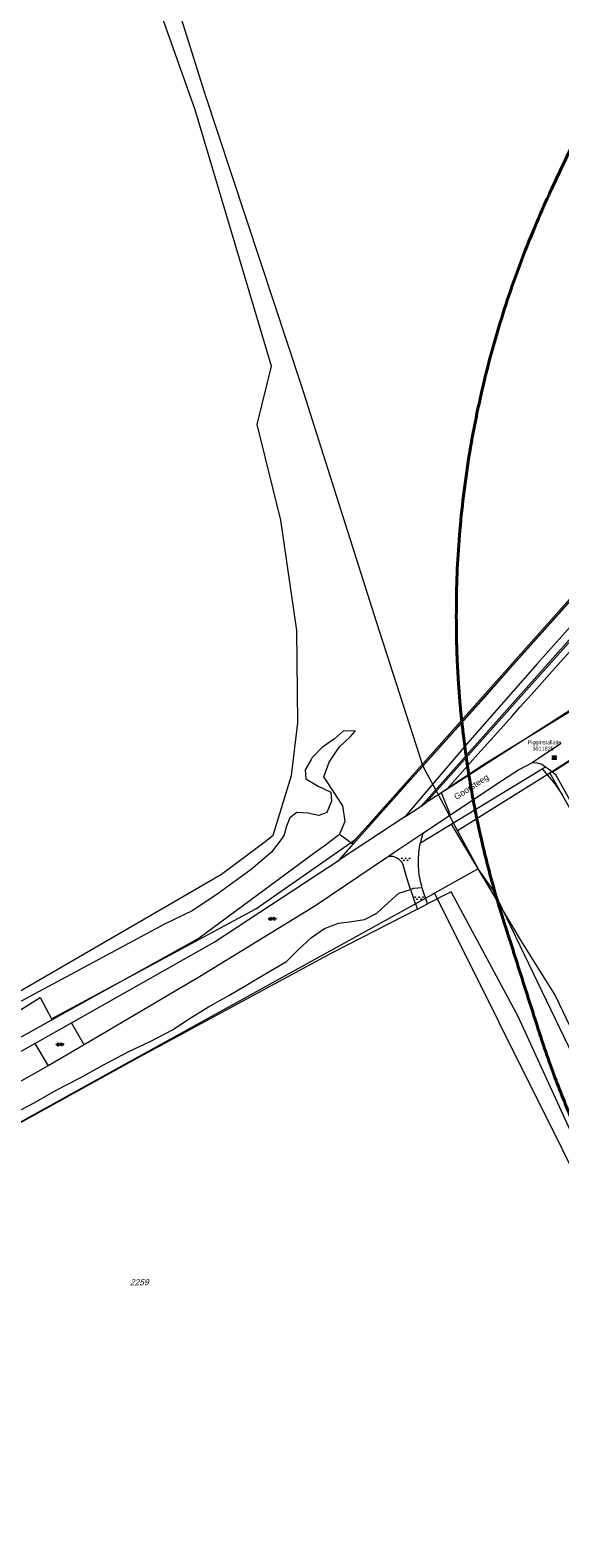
# Model space of a CAD drawing. Header units: metres. Extents: x 172462 to 175458, y 452773 to 455615.
# Tile 4 of 45: x 172742 to 172874, y 453996 to 454371. Entities that reach past the tile are written whole.
import ezdxf
from ezdxf.enums import TextEntityAlignment as Align

# ---------------------------------------------------------------- set-up
doc = ezdxf.new("R2010")
doc.units = ezdxf.units.M
doc.header["$MEASUREMENT"] = 0
for name, color, linetype, lineweight in [('BGT Ondergrond', 7, 'Continuous', 0), ('DKK ondergrond', 7, 'Continuous', 0), ('Meldgebied', 5, 'Continuous', 40), ('Pers-druk bijzonderheden tekst (revisie)', 30, 'Continuous', 0), ('Pers-druk pigginstallatie nummer (revisie)', 211, 'Continuous', 0)]:
    doc.layers.add(name, color=color, linetype=linetype, lineweight=lineweight)
doc.styles.add('Style-Arial', font='arial.ttf')
doc.styles.add('Style-arial I 0.26180', font='arial.shx', dxfattribs={"oblique": 15})
doc.styles.add('Style-WORKING', font='WORKING.shx')

# ---------------------------------------------------------------- blocks, each defined once
blk = doc.blocks.new('*U14')
at = {"layer": 'BGT Ondergrond', "color": 7, "linetype": 'Continuous', "lineweight": 0}
for p, q in [((0.057, -0.036), (-0.057, 0.036)), ((-0.052, 0.076), (0.026, 0.026)), ((-0.036, -0.005), (-0.029, 0.087)), ((-0.005, -0.068), (0.005, 0.068)), ((0.029, -0.087), (0.036, 0.005)), ((0.052, -0.076), (-0.026, -0.026))]:
    blk.add_line(p, q, dxfattribs=at)
blk = doc.blocks.new('BGT-270B')
at = {"layer": 'BGT Ondergrond', "color": 7, "linetype": 'Continuous', "lineweight": 0, "xscale": 0.7267220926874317, "yscale": 0.7267220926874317, "zscale": 0.7267220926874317, "rotation": 243.434948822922}
blk.add_blockref('*U14', (0, 0), dxfattribs=at)
blk = doc.blocks.new('*U16')
at = {"layer": 'BGT Ondergrond', "color": 7, "linetype": 'Continuous', "lineweight": 0}
for centre in [(-0.3, 0.35), (0, 0.25), (-0.1, -0.05), (0.1, -0.45), (0.2, -0.15)]:
    blk.add_circle(centre, 0.0447, dxfattribs=at)
blk = doc.blocks.new('BGT-271C_1')
at = {"layer": 'BGT Ondergrond', "color": 7, "linetype": 'Continuous', "lineweight": 0, "xscale": 0.07267220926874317, "yscale": 0.07267220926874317, "zscale": 0.07267220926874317, "rotation": 243.434948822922}
blk.add_blockref('*U16', (0, 0), dxfattribs=at)
blk = doc.blocks.new('*U10')
at = {"layer": 'BGT Ondergrond', "color": 7, "linetype": 'Continuous', "lineweight": 0}
for p, q in [((0.025, 0.059), (-0.062, 0.016)), ((-0.044, 0.025), (-0.05, 0.038)), ((0.038, 0.034), (-0.05, -0.009)), ((0.05, 0.009), (-0.037, -0.034)), ((-0.019, -0.025), (-0.031, 0)), ((-0.006, 0.013), (-0.019, 0.038)), ((0.006, 0.05), (0, 0.062)), ((0.031, 0), (0.019, 0.025)), ((0.062, -0.016), (-0.025, -0.059)), ((-0.006, -0.05), (0, -0.062)), ((0.019, -0.037), (0.006, -0.012)), ((0.044, -0.025), (0.05, -0.037))]:
    blk.add_line(p, q, dxfattribs=at)
blk = doc.blocks.new('BGT-272B')
at = {"layer": 'BGT Ondergrond', "color": 7, "linetype": 'Continuous', "lineweight": 0, "xscale": 0.7267220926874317, "yscale": 0.7267220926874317, "zscale": 0.7267220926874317, "rotation": 243.434948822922}
blk.add_blockref('*U10', (0, 0), dxfattribs=at)

msp = doc.modelspace()

# ---------------------------------------------------------------- linework, layer by layer
at = {"layer": 'BGT Ondergrond', "color": 7, "linetype": 'Continuous', "lineweight": 0, "flags": 128}
for points in [[(172798.58, 454273.13), (172802.15, 454287.68), (172783.18, 454351.53), (172747.94, 454450.97), (172730.59, 454476.55), (172689.76, 454448.13), (172680.2, 454461.08), (172467.06, 454323.34)], [(173139.73, 454474.09), (173131.93, 454469.76), (173120.74, 454463.31), (173111.85, 454457.82), (173096.86, 454449.17), (173073.64, 454435.49), (173064.25, 454429.73), (173058.88, 454426.06), (173054.35, 454422.12), (173044.31, 454411.72), (173012.74, 454376.25), (172983.68, 454343.64), (172955.78, 454312.03), (172927.19, 454279.57), (172906.71, 454256.62), (172868.3, 454213.57), (172850.95, 454193.79), (172835.32, 454175.44)], [(173123.01, 454470.28), (173118.41, 454467.64), (173109.65, 454462.17), (173094.9, 454453.87), (173070.86, 454439.97), (173061.41, 454434.12), (173054.02, 454428.69), (173049.72, 454424.62), (173030.53, 454403.65), (173022.73, 454394.77), (173009.55, 454379.98), (172923.2, 454282.28), (172822.2, 454168.82)], [(172822.53, 454168.59), (172923.5, 454282.02), (173009.85, 454379.72), (173023.03, 454394.51), (173030.83, 454403.38), (173050.01, 454424.34), (173054.28, 454428.38), (173061.63, 454433.79), (173071.07, 454439.63), (173095.1, 454453.53), (173109.86, 454461.83), (173118.62, 454467.3), (173123.51, 454470.11)], [(173060.52, 454425.22), (173058.3, 454423.58), (173054.47, 454419.95), (173035.48, 454399.2), (173027.72, 454390.36), (173014.53, 454375.57), (173000.68, 454359.85), (172928.18, 454277.87), (172889.64, 454234.51), (172839.4, 454178.12)], [(172840.7, 454178.98), (172889.94, 454234.24), (172928.48, 454277.6), (173000.98, 454359.58), (173014.83, 454375.3), (173028.02, 454390.1), (173035.78, 454398.94), (173054.76, 454419.67), (173058.56, 454423.27), (173060.72, 454424.87)], [(173214.57, 454404.46), (173164.77, 454375.74), (173160.2, 454372.93), (173069.5, 454319.18), (173027.18, 454294.11), (172855.48, 454188.71), (172845.88, 454182.39), (172844.46, 454181.45)], [(172640.46, 454074.55), (172789.74, 454161.14), (172800.23, 454169.08), (172802.57, 454170.86), (172807.17, 454185.72), (172808.73, 454198.87), (172808.49, 454221.81), (172804.52, 454249.34), (172798.58, 454273.13)], [(172819.09, 454171.06), (172820.48, 454174.38), (172819.94, 454178.17), (172817.64, 454181.77), (172815.16, 454185.38), (172816.55, 454189.07), (172819.05, 454192.76), (172821.83, 454195.43), (172823.03, 454196.81), (172820.08, 454196.82), (172817.86, 454194.88), (172814.9, 454192.76), (172812.3, 454190.19), (172812.04, 454189.73), (172810.54, 454187.14), (172810.72, 454184.93), (172813.76, 454183.07), (172816.9, 454181.59), (172817.08, 454179.37), (172815.96, 454176.51), (172813.93, 454175.78), (172811.25, 454176.34), (172808.48, 454176.53), (172806.72, 454175.15), (172805.89, 454173.12), (172805.33, 454170.91), (172804.86, 454170.08), (172802.18, 454166.67), (172797.09, 454162.34), (172788.85, 454156.36), (172782.56, 454152.13), (172775.54, 454148.73), (172737.72, 454128.33)], [(172874.27, 454193.74), (172866.86, 454188.77)], [(172866.86, 454188.77), (172863.87, 454187.2), (172858.26, 454183.58), (172846.7, 454175.87)], [(172846.9, 454173.64), (172869.56, 454187.37)], [(172870.37, 454187.83), (172869.47, 454188.49), (172868.16, 454188.86), (172866.86, 454188.77)], [(172869.56, 454187.37), (172869.57, 454187.35)], [(172870.37, 454187.83), (172869.57, 454187.35)], [(172869.57, 454187.35), (172872.72, 454183.63), (172874.58, 454180.83)], [(172872, 454186.59), (172871.14, 454187.27), (172870.37, 454187.83)], [(172872, 454186.59), (172876.68, 454189.59)], [(172900.29, 454136.91), (172875.7, 454181.01), (172872.91, 454185.87), (172872, 454186.59)], [(172844.46, 454181.45), (172841.99, 454179.83), (172840.7, 454178.98)], [(172846.7, 454175.87), (172844.46, 454181.45)], [(172835.32, 454175.44), (172839.4, 454178.12)], [(172839.4, 454178.12), (172840.7, 454178.98)], [(172835.32, 454175.44), (172819.12, 454164.76)], [(172839.23, 454168.96), (172846.9, 454173.64)], [(172846.7, 454175.87), (172839.86, 454171.31)], [(172846.9, 454173.64), (172864.12, 454144.75), (172872.85, 454130.74), (172878.28, 454119.46)], [(172819.09, 454171.06), (172815.3, 454168.12), (172813.07, 454166.54)], [(172822.2, 454168.82), (172819.09, 454171.06)], [(172819.12, 454164.76), (172822.53, 454168.59)], [(172822.53, 454168.59), (172822.2, 454168.82)], [(172839.86, 454171.31), (172833.59, 454167.13), (172831.28, 454165.57)], [(172839.67, 454157.75), (172839.56, 454158.14), (172839.41, 454158.73), (172839.27, 454159.32), (172839.15, 454159.92), (172839.04, 454160.51), (172838.95, 454161.11), (172838.88, 454161.72), (172838.82, 454162.32), (172838.78, 454162.93), (172838.75, 454163.53), (172838.74, 454164.14), (172838.75, 454164.75), (172838.77, 454165.35), (172838.81, 454165.96), (172838.86, 454166.56), (172838.93, 454167.17), (172839.02, 454167.77), (172839.12, 454168.37), (172839.23, 454168.96)], [(172839.86, 454171.31), (172839.68, 454170.73), (172839.51, 454170.14), (172839.37, 454169.55), (172839.23, 454168.96)], [(172813.07, 454166.54), (172784.2, 454145.25), (172745.15, 454123.53), (172654.08, 454072.85), (172648.29, 454070.25), (172643.9, 454069.05), (172641.13, 454069.27)], [(172752.37, 454124.11), (172787.93, 454144.22), (172819.12, 454164.76)], [(172831.28, 454165.57), (172812.95, 454153.2), (172784.26, 454135.55), (172755.57, 454118.68)], [(172836.78, 454157.37), (172835.84, 454160.28), (172834.84, 454163.72), (172834.72, 454163.93), (172834.58, 454164.13), (172834.43, 454164.32), (172834.27, 454164.5), (172834.09, 454164.66), (172833.91, 454164.82), (172833.71, 454164.96), (172833.51, 454165.09), (172833.3, 454165.2), (172833.08, 454165.3), (172832.85, 454165.39), (172832.62, 454165.46), (172832.39, 454165.52), (172832.15, 454165.56), (172831.91, 454165.58), (172831.67, 454165.59), (172831.43, 454165.58), (172831.28, 454165.57)], [(172737.82, 454101.45), (172743.05, 454104.23), (172748.56, 454107.39), (172754.54, 454110.45), (172760.33, 454113.7), (172766.68, 454116.95), (172772, 454119.45), (172777.51, 454122.42), (172781.91, 454125.3), (172786.48, 454128.08), (172791.53, 454130.96), (172796.2, 454133.66), (172800.96, 454136.53), (172805.91, 454139.41), (172808.91, 454142.39), (172812.09, 454145.37), (172815.36, 454147.59), (172818.81, 454148.98), (172821.61, 454149.26), (172825.34, 454149.9), (172828.42, 454151.47), (172831.32, 454154.08), (172833.84, 454156.4), (172836.78, 454157.37)], [(172839.67, 454157.75), (172837.48, 454157.6), (172836.78, 454157.37)], [(172836.78, 454157.37), (172837.76, 454154.38), (172837.95, 454153.9), (172838.47, 454152.45)], [(172841.04, 454153.77), (172839.84, 454157.19), (172839.73, 454157.56), (172839.67, 454157.75)], [(172838.47, 454152.45), (172841.04, 454153.77)], [(172978.77, 453868.15), (172974, 453886.52), (172961.22, 453911.01), (172944.11, 453952.33), (172925.75, 453992.66), (172909.37, 454024.7), (172896.85, 454056.75), (172881.46, 454086.55), (172863.54, 454125.71), (172846.87, 454156.76), (172841.04, 454153.77)], [(172838.47, 454152.45), (172817.24, 454141.55)], [(172817.24, 454141.55), (172768.29, 454115.09), (172736.94, 454097.76), (172722.65, 454090.48)], [(172743.28, 454118.97), (172752.37, 454124.11)], [(172755.57, 454118.68), (172752.37, 454124.11)], [(172651.02, 454066.2), (172664.54, 454073.91), (172705.35, 454097.52), (172743.28, 454118.97)], [(172743.28, 454118.97), (172746.54, 454113.41)], [(172755.57, 454118.68), (172748.11, 454114.29), (172746.54, 454113.41)], [(172746.54, 454113.41), (172718.41, 454097.67), (172714.54, 454095.49)]]:
    msp.add_lwpolyline(points, dxfattribs=at)
at = {"layer": 'DKK ondergrond', "color": 6, "linetype": 'Continuous', "lineweight": 0, "flags": 128}
for points in [[(172845.92, 454182.44), (172934.76, 454239.48), (172987.87, 454273.29), (173033.48, 454301.48), (173087.71, 454332.19), (173152.94, 454370.03), (173214.18, 454405.22), (173271.8, 454438.24), (173385.82, 454504.84)], [(172773.87, 454392.89), (172785.42, 454356), (172809.59, 454282.96), (172828.23, 454224.11), (172839.86, 454188.07)], [(172839.86, 454188.07), (172847.13, 454196.18), (172851.34, 454200.92), (172855.16, 454205.16), (172862.36, 454213.28), (172878.01, 454230.85), (172885.65, 454239.45), (172905, 454261.19), (172908.15, 454264.72), (172913.76, 454271.05), (172917.81, 454275.64), (172921.58, 454279.88), (172926.89, 454285.81), (172943.69, 454304.77), (172951.16, 454313.3), (172960.4, 454323.7), (172965.9, 454329.93), (172980.15, 454346.05)], [(172999.96, 454268.42), (172871.49, 454186.27)], [(172845.92, 454182.44), (172853.56, 454191.06), (172858.41, 454196.4), (172861.97, 454200.4), (172864.02, 454202.74), (172866.9, 454205.92), (172871.34, 454210.98), (172883.39, 454224.46)], [(172642.92, 454066.72), (172744.56, 454130.42), (172747.4, 454125.14), (172798.28, 454152.48), (172822.94, 454169.74), (172839.86, 454188.07)], [(172839.86, 454188.07), (172843.66, 454180.98)], [(172871.49, 454186.27), (172848.5, 454171.96)], [(172871.49, 454186.27), (172924.9, 454091.97)], [(172843.66, 454180.98), (172845.92, 454182.44)], [(172843.66, 454180.98), (172848.5, 454171.96)], [(172848.5, 454171.96), (172853.58, 454162.5)], [(172853.58, 454162.5), (172842.78, 454156.39)], [(172879.52, 454111.26), (172857.39, 454157.1), (172853.58, 454162.5)], [(172842.78, 454156.39), (172842.25, 454156.09), (172757.04, 454109.03), (172722.47, 454089.88)], [(172842.78, 454156.39), (172922.68, 453996.1)]]:
    msp.add_lwpolyline(points, dxfattribs=at)
at = {"layer": 'Meldgebied'}
msp.add_rational_spline([(173886.48, 454940.1), (173810.66, 454919.59), (173735.88, 454895.58), (173559.06, 454831.42), (173382.23, 454767.25), (173335.51, 454752.28), (173297.91, 454720.75), (173118.26, 454570.12), (172938.61, 454419.49), (172892.93, 454381.19), (172869.45, 454326.4), (172868.91, 454325.14), (172868.37, 454323.89), (172831.65, 454238.2), (172859.99, 454149.4), (172864.32, 454135.82), (172868.66, 454122.25), (172882.72, 454078.19), (172911.6, 454042.08), (172988.36, 453946.14), (173065.12, 453850.19), (173127.84, 453771.79), (173227.37, 453758.55), (173396.88, 453662.15), (173566.39, 453565.75), (173645.01, 453555.29), (173715.29, 453592.07), (174010.54, 453746.62), (174305.79, 453901.16), (174311.32, 453912.56), (174316.86, 453923.96), (174363.66, 454020.32), (174326.18, 454120.66), (174295.84, 454201.89), (174265.51, 454283.12), (174258.12, 454302.89), (174254.16, 454323.62), (174225.24, 454474.75), (174196.33, 454625.88), (174183.22, 454694.4), (174207.49, 454759.81), (174234.51, 454832.64), (174261.53, 454905.48), (174241.08, 454927.44), (174220.63, 454949.4), (174119.41, 455040.82), (173987.76, 455005.2), (173937.12, 454972.65), (173886.48, 454940.1)], [1, 0.99973656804, 1, 1, 1, 0.981280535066, 1, 1, 1, 0.972729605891, 1, 1, 1, 0.936980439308, 1, 1, 1, 0.983319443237, 1, 1, 1, 0.92795740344, 1, 1, 1, 0.953173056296, 1, 1, 1, 1, 1, 0.919180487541, 1, 1, 1, 0.996456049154, 1, 1, 1, 0.963201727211, 1, 1, 1, 1, 1, 0.877857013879, 1, 1, 1], degree=2, knots=[0, 0, 0, 0.045455, 0.045455, 0.090909, 0.090909, 0.136364, 0.136364, 0.181818, 0.181818, 0.227273, 0.227273, 0.272727, 0.272727, 0.318182, 0.318182, 0.363636, 0.363636, 0.409091, 0.409091, 0.454545, 0.454545, 0.5, 0.5, 0.545455, 0.545455, 0.590909, 0.590909, 0.613636, 0.613636, 0.636364, 0.636364, 0.681818, 0.681818, 0.727273, 0.727273, 0.772727, 0.772727, 0.818182, 0.818182, 0.863636, 0.863636, 0.886364, 0.886364, 0.909091, 0.909091, 0.954545, 0.954545, 1, 1, 1], dxfattribs=at)

# ---------------------------------------------------------------- block references
at = {"layer": 'BGT Ondergrond', "color": 7, "linetype": 'Continuous', "lineweight": 0}
for name, p, xscale, yscale, zscale in [('BGT-272B', (172872.56, 454190.17), 15, 15, 15), ('BGT-271C_1', (172835.57, 454164.84), 30, 30, 30), ('BGT-271C_1', (172838.91, 454155.19), 30, 30, 30), ('BGT-270B', (172802.33, 454150.06), 15, 15, 15), ('BGT-270B', (172749.46, 454118.76), 15, 15, 15)]:
    msp.add_blockref(name, p, dxfattribs=dict(at, xscale=xscale, yscale=yscale, zscale=zscale))

# ---------------------------------------------------------------- texts
at = {"layer": 'BGT Ondergrond', "color": 7, "linetype": 'Continuous', "lineweight": 0, "style": 'Style-Arial'}
msp.add_text('Goorsteeg', height=1.5, rotation=33.0863, dxfattribs=at).set_placement((172851.91, 454182.91), align=Align.MIDDLE_CENTER)
at = {"layer": 'DKK ondergrond', "color": 6, "linetype": 'Continuous', "lineweight": 0, "style": 'Style-arial I 0.26180', "oblique": 15}
msp.add_text('2259', height=1.5, dxfattribs=at).set_placement((172769.26, 454059.52), align=Align.MIDDLE_CENTER)
at = {"layer": 'Pers-druk bijzonderheden tekst (revisie)', "style": 'Style-WORKING', "width": 0.858588}
msp.add_text('Pigginstallatie', height=0.99, dxfattribs=at).set_placement((172865.93, 454194.49), align=Align.TOP_LEFT)
at = {"layer": 'Pers-druk pigginstallatie nummer (revisie)', "style": 'Style-WORKING', "width": 0.858588}
msp.add_text('3011825', height=0.99, rotation=360, dxfattribs=at).set_placement((172867.13, 454191.92))

doc.saveas('drawing.dxf')
